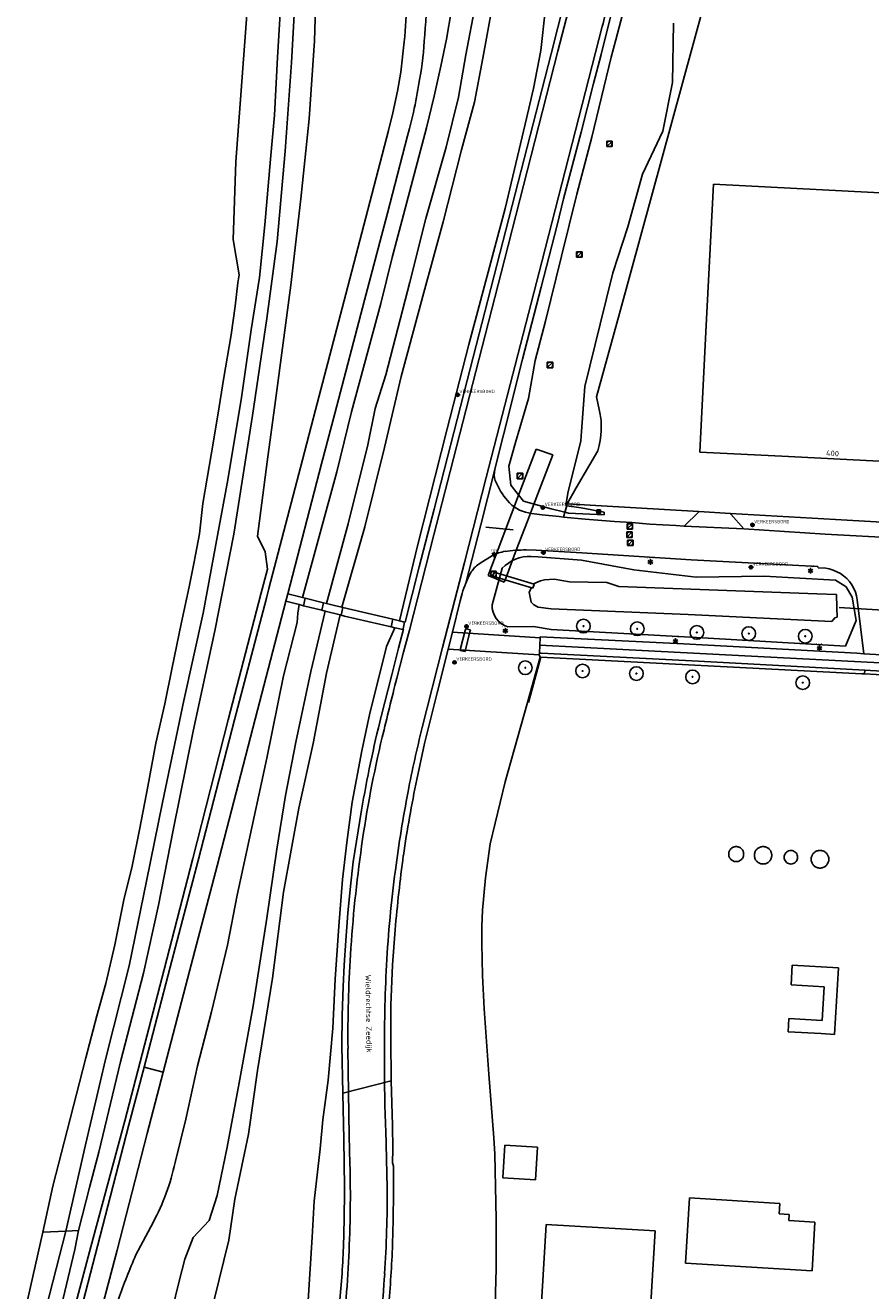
# Model space of a CAD drawing. Header units: metres. Extents: x 102000 to 105000, y 414600 to 420766.
# Tile 147 of 206: x 102601 to 102756, y 420107 to 420338. Entities that reach past the tile are written whole.
import ezdxf
from ezdxf.enums import TextEntityAlignment as Align

# ---------------------------------------------------------------- set-up
doc = ezdxf.new("R2010")
doc.units = ezdxf.units.M
doc.layers.get('0').update_dxf_attribs({"color": 8})
doc.styles.add('MtXpl_NLCS-ISO', font='NLCS-ISO.ttf')
doc.styles.add('NLCS-ISO', font='NLCS-ISO.ttf')

msp = doc.modelspace()

# ---------------------------------------------------------------- hatches: boundary and pattern name
at = {"ltscale": 0.1}
h = msp.add_hatch(color=256, dxfattribs=at)
edge = h.paths.add_edge_path()
edge.add_arc((102703.05, 420228.5), 0.075, 0, 360)
h = msp.add_hatch(color=256, dxfattribs=at)
edge = h.paths.add_edge_path()
edge.add_arc((102712.89, 420228), 0.075, 0, 360)
h = msp.add_hatch(color=256, dxfattribs=at)
edge = h.paths.add_edge_path()
edge.add_arc((102723.79, 420227.34), 0.075, 0, 360)
h = msp.add_hatch(color=256, dxfattribs=at)
edge = h.paths.add_edge_path()
edge.add_arc((102733.29, 420227.12), 0.075, 0, 360)
h = msp.add_hatch(color=256, dxfattribs=at)
edge = h.paths.add_edge_path()
edge.add_arc((102743.62, 420226.63), 0.075, 0, 360)
h = msp.add_hatch(color=256, dxfattribs=at)
edge = h.paths.add_edge_path()
edge.add_arc((102692.41, 420220.87), 0.075, 0, 360)
h = msp.add_hatch(color=256, dxfattribs=at)
edge = h.paths.add_edge_path()
edge.add_arc((102702.89, 420220.28), 0.075, 0, 360)
h = msp.add_hatch(color=256, dxfattribs=at)
edge = h.paths.add_edge_path()
edge.add_arc((102712.74, 420219.81), 0.075, 0, 360)
h = msp.add_hatch(color=256, dxfattribs=at)
edge = h.paths.add_edge_path()
edge.add_arc((102723, 420219.21), 0.075, 0, 360)
h = msp.add_hatch(color=256, dxfattribs=at)
edge = h.paths.add_edge_path()
edge.add_arc((102743.15, 420218.14), 0.075, 0, 360)

# ---------------------------------------------------------------- linework, layer by layer
for p, q in [((102639.49, 420313.41), (102642.99, 420360.73)), ((102654.24, 420350.86), (102653.88, 420335.56)), ((102650.54, 420348.18), (102649.65, 420331.62)), ((102712.43, 420349.05), (102708.98, 420335.74)), ((102647.9, 420346.52), (102647.08, 420332.52)), ((102678.02, 420335.85), (102678.91, 420341.23)), ((102681.56, 420333), (102683.28, 420342.28)), ((102684.63, 420332.42), (102686.32, 420341.74)), ((102696.05, 420340.97), (102695.23, 420333.82)), ((102699.61, 420342.85), (102697.15, 420333.19)), ((102700.68, 420342.59), (102698.38, 420333.66)), ((102707.46, 420337.77), (102708.8, 420343.13)), ((102725.08, 420342.07), (102709.64, 420285.68)), ((102719.36, 420327.93), (102719.52, 420338.79)), ((102706.49, 420338.19), (102705.28, 420333.44)), ((102706.3, 420333.09), (102707.46, 420337.77)), ((102653.88, 420335.56), (102652.9, 420321.28)), ((102669.64, 420329.84), (102670.27, 420335.41)), ((102676.99, 420330.91), (102678.02, 420335.85)), ((102708.98, 420335.74), (102708.12, 420332.59)), ((102647.08, 420332.52), (102646.51, 420321.99)), ((102649.65, 420331.62), (102648.49, 420315.36)), ((102680.17, 420325.24), (102681.56, 420333)), ((102683.09, 420324.35), (102684.63, 420332.42)), ((102698.38, 420333.66), (102688.6, 420295.53)), ((102697.15, 420333.19), (102692.77, 420316.12)), ((102695.23, 420333.82), (102693.93, 420326.82)), ((102705.28, 420333.44), (102695.42, 420295.12)), ((102708.12, 420332.59), (102704.57, 420317.95)), ((102704.89, 420327.76), (102706.3, 420333.09)), ((102669.04, 420326.33), (102669.64, 420329.84)), ((102675.73, 420325.45), (102676.99, 420330.91)), ((102702.63, 420318.88), (102704.89, 420327.76)), ((102717.56, 420319.03), (102719.36, 420327.93)), ((102668.21, 420322.4), (102669.04, 420326.33)), ((102674.31, 420319.67), (102675.73, 420325.45)), ((102677.92, 420316.14), (102680.17, 420325.24)), ((102693.93, 420326.82), (102692.37, 420320.35)), ((102667.37, 420319.18), (102668.21, 420322.4)), ((102680.73, 420315.6), (102683.09, 420324.35)), ((102646.51, 420321.99), (102645.8, 420313.91)), ((102652.9, 420321.28), (102651.35, 420306.65)), ((102671.23, 420319.54), (102671.79, 420321.75)), ((102692.37, 420320.35), (102688.72, 420304.9)), ((102663.59, 420304.68), (102667.37, 420319.18)), ((102667.18, 420304.03), (102670.84, 420318.16)), ((102670.11, 420303.71), (102674.31, 420319.67)), ((102670.84, 420318.16), (102671.23, 420319.54)), ((102699.42, 420306.65), (102702.63, 420318.88)), ((102704.57, 420317.95), (102701.84, 420307.49)), ((102713.84, 420311.16), (102717.56, 420319.03)), ((102648.49, 420315.36), (102647.04, 420298.88)), ((102674.21, 420303.07), (102677.92, 420316.14)), ((102677.37, 420302.47), (102680.73, 420315.6)), ((102692.77, 420316.12), (102686.68, 420292.38)), ((102708.3, 420317.21), (102707.3, 420317.21)), ((102707.3, 420317.21), (102707.3, 420316.21)), ((102707.3, 420316.21), (102708.3, 420316.21)), ((102707.45, 420316.35), (102708.16, 420317.06)), ((102708.3, 420316.21), (102708.3, 420317.21)), ((102638.99, 420299.22), (102639.49, 420313.41)), ((102645.8, 420313.91), (102644.79, 420301.88)), ((102711.15, 420301.53), (102713.84, 420311.16)), ((102726.81, 420309.32), (102725.43, 420282.32)), ((102775.75, 420306.82), (102726.81, 420309.32)), ((102651.35, 420306.65), (102649.51, 420290.86)), ((102698.23, 420301.86), (102699.42, 420306.65)), ((102701.84, 420307.49), (102699.01, 420296.16)), ((102659.57, 420289.2), (102663.59, 420304.68)), ((102663.01, 420288.12), (102667.18, 420304.03)), ((102688.72, 420304.9), (102682.07, 420280)), ((102644.79, 420301.88), (102643.79, 420292.27)), ((102668.08, 420295.95), (102670.11, 420303.71)), ((102671.32, 420291.4), (102674.21, 420303.07)), ((102673.85, 420289.53), (102677.37, 420302.47)), ((102695.29, 420290.52), (102698.23, 420301.86)), ((102708.44, 420293.1), (102711.15, 420301.53)), ((102640.09, 420292.75), (102638.99, 420299.22)), ((102647.04, 420298.88), (102645.13, 420284.78)), ((102702.79, 420296.96), (102701.79, 420296.96)), ((102701.79, 420296.96), (102701.79, 420295.96)), ((102702.79, 420295.96), (102702.79, 420296.96)), ((102665.97, 420287.49), (102668.08, 420295.95)), ((102688.6, 420295.53), (102678.65, 420256.79)), ((102695.42, 420295.12), (102685.25, 420255.67)), ((102699.01, 420296.16), (102696.09, 420284.28)), ((102701.79, 420295.96), (102702.79, 420295.96)), ((102701.94, 420296.11), (102702.65, 420296.81)), ((102639.81, 420291.29), (102640.09, 420292.75)), ((102643.79, 420292.27), (102642.26, 420282.71)), ((102686.68, 420292.38), (102681.8, 420273.42)), ((102706.13, 420283.72), (102708.44, 420293.1)), ((102639.35, 420287.02), (102639.81, 420291.29)), ((102649.51, 420290.86), (102646.73, 420269.75)), ((102666.88, 420274.47), (102671.32, 420291.4)), ((102691.92, 420277.33), (102695.29, 420290.52)), ((102654.03, 420268.04), (102659.57, 420289.2)), ((102657.57, 420267.39), (102663.01, 420288.12)), ((102669.7, 420274.14), (102673.85, 420289.53)), ((102638.59, 420281.8), (102639.35, 420287.02)), ((102660.64, 420267.7), (102665.97, 420287.49)), ((102705.43, 420270.43), (102709.64, 420285.68)), ((102709.64, 420285.68), (102705.43, 420270.43)), ((102645.13, 420284.78), (102642.52, 420267)), ((102696.09, 420284.28), (102694.2, 420277.09)), ((102703.31, 420272.35), (102706.13, 420283.72)), ((102637.23, 420273.61), (102638.59, 420281.8)), ((102642.26, 420282.71), (102640.5, 420270.34)), ((102725.43, 420282.32), (102724.31, 420260.33)), ((102682.07, 420280), (102678.15, 420264.58)), ((102688.42, 420263.5), (102691.92, 420277.33)), ((102694.2, 420277.09), (102692.99, 420270.11)), ((102697.42, 420276.76), (102696.42, 420276.76)), ((102696.42, 420276.76), (102696.42, 420275.76)), ((102696.56, 420275.9), (102697.27, 420276.61)), ((102697.42, 420275.76), (102697.42, 420276.76)), ((102664.93, 420268.31), (102666.88, 420274.47)), ((102666.63, 420261.15), (102669.7, 420274.14)), ((102696.42, 420275.76), (102697.42, 420275.76)), ((102636.25, 420267.46), (102637.23, 420273.61)), ((102681.8, 420273.42), (102675.74, 420249.89)), ((102702.68, 420264.11), (102703.31, 420272.35)), ((102640.5, 420270.34), (102638.01, 420255.25)), ((102646.73, 420269.75), (102645.19, 420258.53)), ((102679.59, 420270.81), (102680.49, 420270.81)), ((102692.99, 420270.11), (102690.61, 420262.06)), ((102705.95, 420268.12), (102705.43, 420270.43)), ((102705.43, 420270.43), (102705.95, 420268.12)), ((102634.99, 420260.19), (102636.25, 420267.46)), ((102642.52, 420267), (102639.09, 420245.31)), ((102651.63, 420258.94), (102654.03, 420268.04)), ((102655.16, 420258.18), (102657.57, 420267.39)), ((102657.93, 420256.74), (102660.64, 420267.7)), ((102663.59, 420261.66), (102664.93, 420268.31)), ((102706.13, 420267.2), (102705.95, 420268.12)), ((102705.95, 420268.12), (102706.13, 420267.2)), ((102706.26, 420266.13), (102706.13, 420267.2)), ((102706.13, 420267.2), (102706.26, 420266.13)), ((102678.15, 420264.58), (102672.71, 420243.19)), ((102706.31, 420265.2), (102706.26, 420266.13)), ((102706.26, 420266.13), (102706.31, 420265.2)), ((102706.3, 420264.27), (102706.31, 420265.2)), ((102706.31, 420265.2), (102706.3, 420264.27)), ((102686.84, 420257.21), (102688.42, 420263.5)), ((102700.19, 420252.8), (102702.59, 420262.4)), ((102702.59, 420262.4), (102702.68, 420264.11)), ((102705.94, 420261.51), (102706.12, 420262.42)), ((102706.12, 420262.42), (102705.94, 420261.51)), ((102706.12, 420262.42), (102706.24, 420263.34)), ((102706.24, 420263.34), (102706.12, 420262.42)), ((102706.24, 420263.34), (102706.3, 420264.27)), ((102706.3, 420264.27), (102706.24, 420263.34)), ((102633.46, 420250.9), (102634.99, 420260.19)), ((102660.01, 420247.18), (102663.59, 420261.66)), ((102663.03, 420246.68), (102666.63, 420261.15)), ((102690.61, 420262.06), (102689.4, 420257.75)), ((102694.39, 420260.88), (102692.2, 420255.14)), ((102697.42, 420259.84), (102694.39, 420260.88)), ((102694.71, 420252.72), (102697.42, 420259.84)), ((102701.69, 420253.78), (102705.69, 420260.55)), ((102705.69, 420260.55), (102701.69, 420253.78)), ((102705.69, 420260.55), (102705.94, 420261.51)), ((102705.94, 420261.51), (102705.69, 420260.55)), ((102724.31, 420260.33), (102740.55, 420259.51)), ((102645.19, 420258.53), (102643.44, 420244.93)), ((102645.5, 420235.39), (102651.63, 420258.94)), ((102648.99, 420234.41), (102655.16, 420258.18)), ((102689.4, 420257.75), (102689.74, 420254.28)), ((102740.55, 420259.51), (102757.12, 420258.66)), ((102638.01, 420255.25), (102636.14, 420245.09)), ((102651.65, 420233.73), (102657.93, 420256.74)), ((102678.65, 420256.79), (102675.71, 420245.16)), ((102685.25, 420255.67), (102681.28, 420240.11)), ((102684.29, 420247.05), (102686.83, 420257.16)), ((102686.76, 420256.65), (102686.83, 420257.16)), ((102686.83, 420257.16), (102686.84, 420257.21)), ((102691.94, 420256.46), (102690.94, 420256.46)), ((102690.94, 420256.46), (102690.94, 420255.46)), ((102690.94, 420255.46), (102691.94, 420255.46)), ((102691.08, 420255.61), (102691.79, 420256.32)), ((102691.94, 420255.46), (102691.94, 420256.46)), ((102689.74, 420254.28), (102692.06, 420251.37)), ((102692.2, 420255.14), (102691.11, 420252.27)), ((102700.09, 420250.89), (102701.69, 420253.78)), ((102701.69, 420253.78), (102700.09, 420250.89)), ((102632.79, 420245.37), (102633.46, 420250.9)), ((102691.11, 420252.27), (102687.43, 420242.57)), ((102692.06, 420251.37), (102697.16, 420249.95)), ((102693.71, 420250.11), (102694.71, 420252.72)), ((102699.82, 420250.54), (102700.19, 420252.8)), ((102699.99, 420250.52), (102699.82, 420250.54)), ((102700.09, 420250.89), (102699.99, 420250.52)), ((102724.18, 420249.46), (102700.09, 420250.89)), ((102724.18, 420249.46), (102700.09, 420250.89)), ((102675.74, 420249.89), (102673.01, 420239.34)), ((102692.8, 420247.71), (102693.71, 420250.11)), ((102695.49, 420248.84), (102693.57, 420249.12)), ((102695.18, 420250.17), (102696.08, 420250.17)), ((102698.58, 420248.52), (102695.49, 420248.84)), ((102697.16, 420249.95), (102699.64, 420249.34)), ((102699.38, 420248.45), (102698.58, 420248.52)), ((102699.64, 420249.34), (102699.38, 420248.45)), ((102699.38, 420248.45), (102703.37, 420248.07)), ((102699.99, 420250.52), (102699.64, 420249.34)), ((102699.64, 420249.34), (102700.31, 420249.17)), ((102702.65, 420250.14), (102699.99, 420250.52)), ((102700.31, 420249.17), (102706.86, 420248.82)), ((102706.81, 420249.32), (102702.65, 420250.14)), ((102705.48, 420249.79), (102705.47, 420249.15)), ((102705.47, 420249.15), (102706.14, 420249.09)), ((102706.17, 420249.76), (102705.48, 420249.79)), ((102706.14, 420249.09), (102706.17, 420249.76)), ((102706.86, 420248.82), (102706.81, 420249.32)), ((102724.18, 420249.4), (102721.46, 420246.76)), ((102729.96, 420249.12), (102724.18, 420249.46)), ((102724.18, 420249.46), (102724.18, 420249.4)), ((102729.96, 420249.12), (102724.18, 420249.46)), ((102730, 420248.99), (102729.96, 420249.12)), ((102751.26, 420247.86), (102729.96, 420249.12)), ((102729.96, 420249.12), (102751.26, 420247.86)), ((102732.37, 420246.28), (102730, 420248.99)), ((102656.04, 420232.62), (102660.01, 420247.18)), ((102658.87, 420231.93), (102663.03, 420246.68)), ((102681.51, 420236.33), (102684.29, 420247.05)), ((102690.22, 420246.1), (102685.19, 420246.6)), ((102690.77, 420242.37), (102692.8, 420247.71)), ((102703.37, 420248.07), (102708.7, 420247.65)), ((102708.7, 420247.65), (102711.87, 420247.45)), ((102712.04, 420247.23), (102711.04, 420247.23)), ((102711.04, 420247.23), (102711.04, 420246.23)), ((102711.04, 420246.23), (102712.04, 420246.23)), ((102711.18, 420246.38), (102711.89, 420247.08)), ((102711.87, 420247.45), (102715.18, 420247.16)), ((102712.04, 420246.23), (102712.04, 420247.23)), ((102715.18, 420247.16), (102719.96, 420246.87)), ((102719.96, 420246.87), (102721.46, 420246.76)), ((102721.46, 420246.76), (102732.37, 420246.28)), ((102747.24, 420245.34), (102732.37, 420246.28)), ((102733.51, 420247), (102734.41, 420247)), ((102766.61, 420247.02), (102751.26, 420247.86)), ((102751.26, 420247.86), (102766.61, 420247.02)), ((102631.84, 420240.24), (102632.79, 420245.37)), ((102636.14, 420245.09), (102633.49, 420230.88)), ((102639.09, 420245.31), (102635.65, 420227.6)), ((102643.44, 420244.93), (102644.81, 420242.09)), ((102675.71, 420245.16), (102671.21, 420227.75)), ((102711.98, 420245.73), (102710.98, 420245.73)), ((102710.98, 420245.73), (102710.98, 420244.73)), ((102710.98, 420244.73), (102711.98, 420244.73)), ((102712.11, 420244.24), (102711.11, 420244.24)), ((102711.11, 420244.24), (102711.11, 420243.24)), ((102711.12, 420244.88), (102711.83, 420245.59)), ((102711.26, 420243.39), (102711.97, 420244.09)), ((102711.98, 420244.73), (102711.98, 420245.73)), ((102712.11, 420243.24), (102712.11, 420244.24)), ((102763.56, 420244.44), (102747.24, 420245.34)), ((102644.81, 420242.09), (102645.23, 420238.9)), ((102672.71, 420243.19), (102669.41, 420229.45)), ((102684.16, 420240.02), (102686.4, 420241.43)), ((102687.43, 420242.57), (102685.61, 420237.77)), ((102686.47, 420241.67), (102686.93, 420241.67)), ((102686.47, 420241.47), (102686.93, 420241.47)), ((102688.95, 420237.59), (102690.77, 420242.37)), ((102692.58, 420242.43), (102694.42, 420242.38)), ((102694.42, 420242.38), (102697.5, 420242.22)), ((102695.27, 420241.93), (102696.17, 420241.93)), ((102697.5, 420242.22), (102702.76, 420241.88)), ((102702.76, 420241.88), (102722.74, 420240.64)), ((102711.11, 420243.24), (102712.11, 420243.24)), ((102630.93, 420235.67), (102631.84, 420240.24)), ((102673.01, 420239.34), (102670.43, 420229.21)), ((102681.28, 420240.11), (102677.29, 420224.59)), ((102683.5, 420239.52), (102684.16, 420240.02)), ((102688.17, 420239.08), (102686.35, 420232.37)), ((102694.72, 420241.17), (102693.51, 420241.25)), ((102702.72, 420240.53), (102694.72, 420241.17)), ((102712.27, 420238.8), (102702.72, 420240.53)), ((102715.05, 420240.33), (102715.52, 420240.33)), ((102715.05, 420240.13), (102715.52, 420240.13)), ((102722.74, 420240.64), (102745.93, 420239.4)), ((102733.24, 420239.25), (102734.14, 420239.25)), ((102745.93, 420239.4), (102745.97, 420239.18)), ((102745.97, 420239.18), (102747.36, 420239.07)), ((102747.36, 420239.07), (102748.01, 420238.95)), ((102645.23, 420238.9), (102644.03, 420234.33)), ((102685.61, 420237.77), (102688.53, 420236.5)), ((102687.09, 420238.52), (102686.09, 420238.52)), ((102686.09, 420238.52), (102686.09, 420237.52)), ((102686.09, 420237.52), (102687.09, 420237.52)), ((102686.24, 420237.66), (102686.95, 420238.37)), ((102686.48, 420237.63), (102686.7, 420238.37)), ((102686.48, 420237.63), (102693.79, 420235.41)), ((102686.7, 420238.37), (102694.02, 420236.14)), ((102687.09, 420237.52), (102687.09, 420238.52)), ((102688.53, 420236.5), (102688.95, 420237.59)), ((102695.17, 420236.76), (102693.94, 420236.21)), ((102695.93, 420236.93), (102695.17, 420236.76)), ((102697.71, 420237.05), (102695.93, 420236.93)), ((102700.49, 420236.61), (102697.71, 420237.05)), ((102723.64, 420237.47), (102712.27, 420238.8)), ((102736.07, 420237.6), (102723.64, 420237.47)), ((102749.13, 420236.87), (102736.07, 420237.6)), ((102744.34, 420238.73), (102744.8, 420238.73)), ((102744.34, 420238.53), (102744.8, 420238.53)), ((102748.01, 420238.95), (102748.71, 420238.73)), ((102748.71, 420238.73), (102749.39, 420238.45)), ((102751.08, 420235.68), (102749.13, 420236.87)), ((102749.39, 420238.45), (102750.04, 420238.09)), ((102750.04, 420238.09), (102750.64, 420237.66)), ((102750.64, 420237.66), (102751.19, 420237.18)), ((102751.19, 420237.18), (102751.68, 420236.63)), ((102629.45, 420228.93), (102630.93, 420235.67)), ((102644.03, 420234.33), (102638.08, 420211.32)), ((102645.06, 420233.63), (102645.5, 420235.39)), ((102648.63, 420233.04), (102648.99, 420234.41)), ((102648.99, 420234.41), (102651.65, 420233.73)), ((102680.5, 420233.11), (102680.88, 420234.47)), ((102693.28, 420235.03), (102693.1, 420234.68)), ((102693.1, 420234.68), (102693.46, 420232.9)), ((102693.46, 420235.58), (102693.28, 420235.03)), ((102693.76, 420235.42), (102693.46, 420235.58)), ((102694.04, 420236.13), (102693.76, 420235.42)), ((102693.79, 420235.41), (102694.02, 420236.14)), ((102693.94, 420236.21), (102694.04, 420236.13)), ((102707.32, 420236.49), (102700.49, 420236.61)), ((102709.51, 420235.73), (102707.32, 420236.49)), ((102745.74, 420234.4), (102709.51, 420235.73)), ((102749.32, 420234.29), (102745.74, 420234.4)), ((102752.18, 420233.76), (102751.08, 420235.68)), ((102751.68, 420236.63), (102752.12, 420236.04)), ((102752.12, 420236.04), (102752.48, 420235.4)), ((102752.48, 420235.4), (102752.78, 420234.72)), ((102752.78, 420234.72), (102753, 420234.02)), ((102639.23, 420211.34), (102645.06, 420233.63)), ((102643.02, 420211.47), (102648.63, 420233.04)), ((102651.02, 420232.44), (102648.63, 420233.04)), ((102650.82, 420230.85), (102651.02, 420232.44)), ((102651.84, 420232.23), (102651.02, 420232.44)), ((102651.65, 420233.73), (102652.17, 420233.6)), ((102652.17, 420233.6), (102651.84, 420232.23)), ((102655.2, 420231.38), (102651.84, 420232.23)), ((102652.17, 420233.6), (102655.53, 420232.76)), ((102655.2, 420231.38), (102655.53, 420232.76)), ((102655.53, 420232.76), (102656.04, 420232.62)), ((102656.04, 420232.62), (102657.54, 420232.25)), ((102657.54, 420232.25), (102658.87, 420231.93)), ((102679.08, 420227.41), (102680.5, 420233.11)), ((102693.46, 420232.9), (102693.96, 420232.38)), ((102693.96, 420232.38), (102694.78, 420231.97)), ((102749.39, 420231.91), (102749.32, 420234.29)), ((102752.93, 420229.53), (102752.18, 420233.76)), ((102753, 420234.02), (102753.14, 420233.31)), ((102753.14, 420233.31), (102754.36, 420223.4)), ((102633.49, 420230.88), (102629.94, 420214.91)), ((102650.66, 420229.13), (102650.82, 420230.85)), ((102653.2, 420220.16), (102655.78, 420231.23)), ((102655.78, 420231.23), (102655.2, 420231.38)), ((102658.57, 420230.53), (102655.78, 420231.23)), ((102656.06, 420219.91), (102658.57, 420230.53)), ((102658.71, 420230.49), (102658.57, 420230.53)), ((102659.01, 420231.9), (102658.71, 420230.49)), ((102659.35, 420230.33), (102658.71, 420230.49)), ((102658.87, 420231.93), (102659.01, 420231.9)), ((102659.01, 420231.9), (102668.16, 420229.75)), ((102667.89, 420228.36), (102659.35, 420230.33)), ((102667.89, 420228.36), (102668.16, 420229.75)), ((102668.16, 420229.75), (102669.41, 420229.45)), ((102694.78, 420231.97), (102697.13, 420231.68)), ((102697.13, 420231.68), (102722.21, 420230.63)), ((102722.21, 420230.63), (102748.45, 420229.32)), ((102748.45, 420229.32), (102749.05, 420230.02)), ((102749.05, 420230.02), (102749.44, 420230.13)), ((102749.44, 420230.13), (102749.39, 420231.91)), ((102764.26, 420231.03), (102749.8, 420231.89)), ((102627.85, 420220.92), (102629.45, 420228.93)), ((102635.65, 420227.6), (102631.67, 420209.24)), ((102648.18, 420219.4), (102650.66, 420229.13)), ((102667.01, 420224.73), (102668.57, 420228.2)), ((102668.57, 420228.2), (102667.89, 420228.36)), ((102668.63, 420228.19), (102668.57, 420228.2)), ((102670.02, 420227.86), (102668.63, 420228.19)), ((102670.12, 420227.96), (102669.19, 420224.44)), ((102669.41, 420229.45), (102670.34, 420229.23)), ((102670.05, 420227.98), (102670.02, 420227.86)), ((102670.34, 420229.23), (102670.05, 420227.98)), ((102670.05, 420227.98), (102670.12, 420227.96)), ((102671.21, 420227.75), (102670.14, 420223.72)), ((102670.43, 420229.21), (102670.34, 420229.23)), ((102678.28, 420224.26), (102679.08, 420227.41)), ((102695.12, 420226.37), (102679.08, 420227.41)), ((102681.44, 420227.7), (102680.58, 420224.38)), ((102681.21, 420228.44), (102682.11, 420228.44)), ((102681.52, 420228.01), (102681.44, 420227.7)), ((102681.47, 420224.16), (102682.29, 420227.46)), ((102682.36, 420227.78), (102681.52, 420228.01)), ((102682.29, 420227.46), (102682.36, 420227.78)), ((102688.53, 420227.72), (102689, 420227.72)), ((102688.53, 420227.52), (102689, 420227.52)), ((102689.22, 420228.35), (102693.94, 420228.45)), ((102693.94, 420228.45), (102697.13, 420227.9)), ((102697.13, 420227.9), (102724.83, 420226.32)), ((102750.98, 420224.83), (102752.93, 420229.53)), ((102695.05, 420224.98), (102695.12, 420226.37)), ((102695.13, 420226.54), (102695.12, 420226.37)), ((102721.32, 420225.26), (102695.13, 420226.54)), ((102719.66, 420225.86), (102720.12, 420225.86)), ((102719.66, 420225.66), (102720.12, 420225.66)), ((102753.05, 420223.53), (102721.32, 420225.26)), ((102724.83, 420226.32), (102750.98, 420224.83)), ((102665.95, 420220.3), (102667.01, 420224.73)), ((102669.19, 420224.44), (102667.98, 420219.57)), ((102670.14, 420223.72), (102668.89, 420218.94)), ((102673.55, 420209.96), (102677.29, 420224.59)), ((102676.27, 420216.29), (102678.28, 420224.26)), ((102694.96, 420223.25), (102678.28, 420224.26)), ((102680.58, 420224.38), (102680.49, 420224.04)), ((102680.49, 420224.04), (102681.39, 420223.82)), ((102681.39, 420223.82), (102681.47, 420224.16)), ((102692.8, 420214.51), (102695.13, 420222.78)), ((102692.99, 420214.49), (102695.23, 420222.78)), ((102694.96, 420223.25), (102694.98, 420223.54)), ((102695.13, 420222.78), (102694.96, 420223.25)), ((102694.98, 420223.54), (102695.05, 420224.98)), ((102695.34, 420223.52), (102694.98, 420223.54)), ((102716.09, 420223.89), (102695.05, 420224.98)), ((102695.13, 420222.78), (102695.23, 420222.78)), ((102695.23, 420222.78), (102753.96, 420219.78)), ((102695.23, 420222.78), (102753.96, 420219.78)), ((102724.09, 420222.1), (102695.34, 420223.52)), ((102768.63, 420221.17), (102716.09, 420223.89)), ((102745.99, 420224.55), (102746.45, 420224.55)), ((102745.99, 420224.35), (102746.45, 420224.35)), ((102754.36, 420223.4), (102753.05, 420223.53)), ((102754.36, 420223.4), (102761.41, 420223.03)), ((102626.47, 420214.3), (102627.85, 420220.92)), ((102679.01, 420221.86), (102679.91, 420221.86)), ((102754.49, 420220.45), (102724.09, 420222.1)), ((102754.47, 420219.75), (102754.49, 420220.45)), ((102754.49, 420220.45), (102760.94, 420220.07)), ((102645.14, 420204.35), (102648.18, 420219.4)), ((102650.47, 420207.24), (102653.2, 420220.16)), ((102653.6, 420207), (102656.06, 420219.91)), ((102663.96, 420212.54), (102665.95, 420220.3)), ((102667.98, 420219.57), (102666.05, 420211.98)), ((102753.96, 420219.78), (102754.47, 420219.75)), ((102753.96, 420219.78), (102754.47, 420219.75)), ((102754.47, 420219.75), (102760.9, 420219.42)), ((102673.96, 420206.99), (102676.27, 420216.29)), ((102624.84, 420207.08), (102626.47, 420214.3)), ((102629.94, 420214.91), (102626.07, 420196.22)), ((102690.37, 420205.85), (102692.8, 420214.51)), ((102638.08, 420211.32), (102631.61, 420185.96)), ((102632.56, 420185.63), (102639.23, 420211.34)), ((102636.04, 420184.65), (102643.02, 420211.47)), ((102662.5, 420205.67), (102663.96, 420212.54)), ((102631.67, 420209.24), (102627.98, 420191.13)), ((102623.38, 420199.13), (102624.84, 420207.08)), ((102648.56, 420197.51), (102650.47, 420207.24)), ((102650.96, 420195.18), (102653.6, 420207)), ((102672.56, 420200.44), (102673.96, 420206.99)), ((102641.44, 420187.16), (102645.14, 420204.35)), ((102660.75, 420196.26), (102662.5, 420205.67)), ((102688.71, 420200.03), (102690.37, 420205.85)), ((102686.01, 420188.65), (102688.71, 420200.03)), ((102621.92, 420191.5), (102623.38, 420199.13)), ((102646.94, 420187.66), (102648.56, 420197.51)), ((102626.07, 420196.22), (102623.13, 420181.82)), ((102648.19, 420179.81), (102650.96, 420195.18)), ((102659.74, 420188.92), (102660.75, 420196.26)), ((102662.46, 420194.84), (102660.93, 420185.38)), ((102620.51, 420184.59), (102621.92, 420191.5)), ((102627.98, 420191.13), (102625.31, 420177.42)), ((102658.97, 420182.12), (102659.74, 420188.92)), ((102685.16, 420182.44), (102686.01, 420188.65)), ((102730.51, 420188.06), (102730.4, 420188.02)), ((102730.63, 420188.1), (102730.51, 420188.06)), ((102730.75, 420188.12), (102730.63, 420188.1)), ((102730.87, 420188.14), (102730.75, 420188.12)), ((102730.99, 420188.15), (102730.87, 420188.14)), ((102731.1, 420188.14), (102730.99, 420188.15)), ((102731.22, 420188.12), (102731.1, 420188.14)), ((102731.34, 420188.1), (102731.22, 420188.12)), ((102731.46, 420188.06), (102731.34, 420188.1)), ((102731.57, 420188.02), (102731.46, 420188.06)), ((102735.36, 420188.05), (102735.23, 420188)), ((102735.49, 420188.09), (102735.36, 420188.05)), ((102735.63, 420188.12), (102735.49, 420188.09)), ((102735.77, 420188.14), (102735.63, 420188.12)), ((102735.9, 420188.15), (102735.77, 420188.14)), ((102736.04, 420188.14), (102735.9, 420188.15)), ((102736.18, 420188.12), (102736.04, 420188.14)), ((102736.32, 420188.09), (102736.18, 420188.12)), ((102736.45, 420188.05), (102736.32, 420188.09)), ((102736.58, 420188), (102736.45, 420188.05)), ((102631.61, 420185.96), (102626.37, 420165.65)), ((102639.68, 420179.24), (102641.44, 420187.16)), ((102645.11, 420175.08), (102646.94, 420187.66)), ((102729.62, 420186.89), (102729.61, 420186.77)), ((102729.61, 420186.77), (102729.62, 420186.65)), ((102729.63, 420187.01), (102729.62, 420186.89)), ((102729.62, 420186.65), (102729.63, 420186.53)), ((102729.66, 420187.13), (102729.63, 420187.01)), ((102729.63, 420186.53), (102729.66, 420186.41)), ((102729.69, 420187.24), (102729.66, 420187.13)), ((102729.66, 420186.41), (102729.69, 420186.3)), ((102729.74, 420187.35), (102729.69, 420187.24)), ((102729.69, 420186.3), (102729.74, 420186.19)), ((102729.79, 420187.46), (102729.74, 420187.35)), ((102729.74, 420186.19), (102729.79, 420186.08)), ((102729.86, 420187.56), (102729.79, 420187.46)), ((102729.79, 420186.08), (102729.86, 420185.98)), ((102729.93, 420187.66), (102729.86, 420187.56)), ((102729.86, 420185.98), (102729.93, 420185.89)), ((102730.01, 420187.74), (102729.93, 420187.66)), ((102729.93, 420185.89), (102730.01, 420185.8)), ((102730.1, 420187.82), (102730.01, 420187.74)), ((102730.01, 420185.8), (102730.1, 420185.72)), ((102730.2, 420187.9), (102730.1, 420187.82)), ((102730.1, 420185.72), (102730.2, 420185.65)), ((102730.3, 420187.96), (102730.2, 420187.9)), ((102730.4, 420188.02), (102730.3, 420187.96)), ((102731.67, 420187.96), (102731.57, 420188.02)), ((102731.77, 420187.9), (102731.67, 420187.96)), ((102731.87, 420187.82), (102731.77, 420187.9)), ((102731.77, 420185.65), (102731.87, 420185.72)), ((102731.96, 420187.74), (102731.87, 420187.82)), ((102731.87, 420185.72), (102731.96, 420185.8)), ((102732.04, 420187.66), (102731.96, 420187.74)), ((102731.96, 420185.8), (102732.04, 420185.89)), ((102732.11, 420187.56), (102732.04, 420187.66)), ((102732.04, 420185.89), (102732.11, 420185.98)), ((102732.18, 420187.46), (102732.11, 420187.56)), ((102732.11, 420185.98), (102732.18, 420186.08)), ((102732.23, 420187.35), (102732.18, 420187.46)), ((102732.18, 420186.08), (102732.23, 420186.19)), ((102732.28, 420187.24), (102732.23, 420187.35)), ((102732.23, 420186.19), (102732.28, 420186.3)), ((102732.31, 420187.13), (102732.28, 420187.24)), ((102732.28, 420186.3), (102732.31, 420186.41)), ((102732.34, 420187.01), (102732.31, 420187.13)), ((102732.31, 420186.41), (102732.34, 420186.53)), ((102732.35, 420186.89), (102732.34, 420187.01)), ((102732.34, 420186.53), (102732.35, 420186.65)), ((102732.36, 420186.77), (102732.35, 420186.89)), ((102732.35, 420186.65), (102732.36, 420186.77)), ((102734.32, 420186.7), (102734.31, 420186.56)), ((102734.31, 420186.56), (102734.32, 420186.42)), ((102734.34, 420186.83), (102734.32, 420186.7)), ((102734.32, 420186.42), (102734.34, 420186.28)), ((102734.37, 420186.97), (102734.34, 420186.83)), ((102734.34, 420186.28), (102734.37, 420186.14)), ((102734.41, 420187.1), (102734.37, 420186.97)), ((102734.37, 420186.14), (102734.41, 420186.01)), ((102734.46, 420187.23), (102734.41, 420187.1)), ((102734.41, 420186.01), (102734.46, 420185.88)), ((102734.53, 420187.35), (102734.46, 420187.23)), ((102734.46, 420185.88), (102734.53, 420185.76)), ((102734.6, 420187.47), (102734.53, 420187.35)), ((102734.53, 420185.76), (102734.6, 420185.64)), ((102734.68, 420187.58), (102734.6, 420187.47)), ((102734.78, 420187.68), (102734.68, 420187.58)), ((102734.88, 420187.78), (102734.78, 420187.68)), ((102734.99, 420187.86), (102734.88, 420187.78)), ((102735.11, 420187.94), (102734.99, 420187.86)), ((102735.23, 420188), (102735.11, 420187.94)), ((102736.7, 420187.94), (102736.58, 420188)), ((102736.82, 420187.86), (102736.7, 420187.94)), ((102736.93, 420187.78), (102736.82, 420187.86)), ((102737.03, 420187.68), (102736.93, 420187.78)), ((102737.13, 420187.58), (102737.03, 420187.68)), ((102737.21, 420187.47), (102737.13, 420187.58)), ((102737.29, 420187.35), (102737.21, 420187.47)), ((102737.21, 420185.64), (102737.29, 420185.76)), ((102737.35, 420187.23), (102737.29, 420187.35)), ((102737.29, 420185.76), (102737.35, 420185.88)), ((102737.4, 420187.1), (102737.35, 420187.23)), ((102737.35, 420185.88), (102737.4, 420186.01)), ((102737.44, 420186.97), (102737.4, 420187.1)), ((102737.4, 420186.01), (102737.44, 420186.14)), ((102737.47, 420186.83), (102737.44, 420186.97)), ((102737.44, 420186.14), (102737.47, 420186.28)), ((102737.49, 420186.7), (102737.47, 420186.83)), ((102737.47, 420186.28), (102737.49, 420186.42)), ((102737.5, 420186.56), (102737.49, 420186.7)), ((102737.49, 420186.42), (102737.5, 420186.56)), ((102739.77, 420186.41), (102739.75, 420186.19)), ((102739.75, 420186.19), (102739.77, 420185.98)), ((102739.83, 420186.61), (102739.77, 420186.41)), ((102739.77, 420185.98), (102739.83, 420185.77)), ((102739.92, 420186.81), (102739.83, 420186.61)), ((102739.83, 420185.77), (102739.92, 420185.58)), ((102740.04, 420186.99), (102739.92, 420186.81)), ((102740.19, 420187.14), (102740.04, 420186.99)), ((102740.37, 420187.26), (102740.19, 420187.14)), ((102740.56, 420187.35), (102740.37, 420187.26)), ((102740.77, 420187.41), (102740.56, 420187.35)), ((102740.98, 420187.43), (102740.77, 420187.41)), ((102741.2, 420187.41), (102740.98, 420187.43)), ((102741.41, 420187.35), (102741.2, 420187.41)), ((102741.6, 420187.26), (102741.41, 420187.35)), ((102741.78, 420187.14), (102741.6, 420187.26)), ((102741.93, 420186.99), (102741.78, 420187.14)), ((102742.05, 420186.81), (102741.93, 420186.99)), ((102742.14, 420186.61), (102742.05, 420186.81)), ((102742.05, 420185.58), (102742.14, 420185.77)), ((102742.2, 420186.41), (102742.14, 420186.61)), ((102742.14, 420185.77), (102742.2, 420185.98)), ((102742.22, 420186.19), (102742.2, 420186.41)), ((102742.2, 420185.98), (102742.22, 420186.19)), ((102744.72, 420186.11), (102744.7, 420185.98)), ((102744.7, 420185.98), (102744.7, 420185.84)), ((102744.7, 420185.84), (102744.7, 420185.69)), ((102744.75, 420186.25), (102744.72, 420186.11)), ((102744.79, 420186.39), (102744.75, 420186.25)), ((102744.85, 420186.52), (102744.79, 420186.39)), ((102744.91, 420186.64), (102744.85, 420186.52)), ((102744.99, 420186.76), (102744.91, 420186.64)), ((102745.07, 420186.87), (102744.99, 420186.76)), ((102745.17, 420186.98), (102745.07, 420186.87)), ((102745.27, 420187.07), (102745.17, 420186.98)), ((102745.39, 420187.16), (102745.27, 420187.07)), ((102745.51, 420187.23), (102745.39, 420187.16)), ((102745.63, 420187.3), (102745.51, 420187.23)), ((102745.76, 420187.35), (102745.63, 420187.3)), ((102745.89, 420187.39), (102745.76, 420187.35)), ((102746.03, 420187.42), (102745.89, 420187.39)), ((102746.17, 420187.44), (102746.03, 420187.42)), ((102746.31, 420187.45), (102746.17, 420187.44)), ((102746.45, 420187.44), (102746.31, 420187.45)), ((102746.59, 420187.42), (102746.45, 420187.44)), ((102746.73, 420187.39), (102746.59, 420187.42)), ((102746.86, 420187.35), (102746.73, 420187.39)), ((102746.99, 420187.3), (102746.86, 420187.35)), ((102747.12, 420187.23), (102746.99, 420187.3)), ((102747.24, 420187.16), (102747.12, 420187.23)), ((102747.35, 420187.07), (102747.24, 420187.16)), ((102747.45, 420186.98), (102747.35, 420187.07)), ((102747.55, 420186.87), (102747.45, 420186.98)), ((102747.63, 420186.76), (102747.55, 420186.87)), ((102747.71, 420186.64), (102747.63, 420186.76)), ((102747.77, 420186.52), (102747.71, 420186.64)), ((102747.83, 420186.39), (102747.77, 420186.52)), ((102747.87, 420186.25), (102747.83, 420186.39)), ((102747.9, 420186.11), (102747.87, 420186.25)), ((102747.92, 420185.98), (102747.9, 420186.11)), ((102747.93, 420185.84), (102747.92, 420185.98)), ((102747.92, 420185.69), (102747.93, 420185.84)), ((102618.98, 420178.44), (102620.51, 420184.59)), ((102627.48, 420166.12), (102632.56, 420185.63)), ((102631, 420165.36), (102636.04, 420184.65)), ((102660.93, 420185.38), (102660.43, 420180.9)), ((102730.2, 420185.65), (102730.3, 420185.58)), ((102730.3, 420185.58), (102730.4, 420185.53)), ((102730.4, 420185.53), (102730.51, 420185.48)), ((102730.51, 420185.48), (102730.63, 420185.44)), ((102730.63, 420185.44), (102730.75, 420185.42)), ((102730.75, 420185.42), (102730.87, 420185.4)), ((102730.87, 420185.4), (102730.99, 420185.4)), ((102730.99, 420185.4), (102731.1, 420185.4)), ((102731.1, 420185.4), (102731.22, 420185.42)), ((102731.22, 420185.42), (102731.34, 420185.44)), ((102731.34, 420185.44), (102731.46, 420185.48)), ((102731.46, 420185.48), (102731.57, 420185.53)), ((102731.57, 420185.53), (102731.67, 420185.58)), ((102731.67, 420185.58), (102731.77, 420185.65)), ((102734.6, 420185.64), (102734.68, 420185.53)), ((102734.68, 420185.53), (102734.78, 420185.43)), ((102734.78, 420185.43), (102734.88, 420185.34)), ((102734.88, 420185.34), (102734.99, 420185.25)), ((102734.99, 420185.25), (102735.11, 420185.18)), ((102735.11, 420185.18), (102735.23, 420185.11)), ((102735.23, 420185.11), (102735.36, 420185.06)), ((102735.36, 420185.06), (102735.49, 420185.02)), ((102735.49, 420185.02), (102735.63, 420184.99)), ((102735.63, 420184.99), (102735.77, 420184.97)), ((102735.77, 420184.97), (102735.9, 420184.96)), ((102735.9, 420184.96), (102736.04, 420184.97)), ((102736.04, 420184.97), (102736.18, 420184.99)), ((102736.18, 420184.99), (102736.32, 420185.02)), ((102736.32, 420185.02), (102736.45, 420185.06)), ((102736.45, 420185.06), (102736.58, 420185.11)), ((102736.58, 420185.11), (102736.7, 420185.18)), ((102736.7, 420185.18), (102736.82, 420185.25)), ((102736.82, 420185.25), (102736.93, 420185.34)), ((102736.93, 420185.34), (102737.03, 420185.43)), ((102737.03, 420185.43), (102737.13, 420185.53)), ((102737.13, 420185.53), (102737.21, 420185.64)), ((102739.92, 420185.58), (102740.04, 420185.4)), ((102740.04, 420185.4), (102740.19, 420185.25)), ((102740.19, 420185.25), (102740.37, 420185.13)), ((102740.37, 420185.13), (102740.56, 420185.03)), ((102740.56, 420185.03), (102740.77, 420184.98)), ((102740.77, 420184.98), (102740.98, 420184.96)), ((102740.98, 420184.96), (102741.2, 420184.98)), ((102741.2, 420184.98), (102741.41, 420185.03)), ((102741.41, 420185.03), (102741.6, 420185.13)), ((102741.6, 420185.13), (102741.78, 420185.25)), ((102741.78, 420185.25), (102741.93, 420185.4)), ((102741.93, 420185.4), (102742.05, 420185.58)), ((102744.7, 420185.69), (102744.72, 420185.55)), ((102744.72, 420185.55), (102744.75, 420185.42)), ((102744.75, 420185.42), (102744.79, 420185.28)), ((102744.79, 420185.28), (102744.85, 420185.15)), ((102744.85, 420185.15), (102744.91, 420185.03)), ((102744.91, 420185.03), (102744.99, 420184.91)), ((102744.99, 420184.91), (102745.07, 420184.8)), ((102745.07, 420184.8), (102745.17, 420184.69)), ((102745.17, 420184.69), (102745.27, 420184.6)), ((102745.27, 420184.6), (102745.39, 420184.51)), ((102745.39, 420184.51), (102745.51, 420184.44)), ((102745.51, 420184.44), (102745.63, 420184.37)), ((102745.63, 420184.37), (102745.76, 420184.32)), ((102745.76, 420184.32), (102745.89, 420184.28)), ((102745.89, 420184.28), (102746.03, 420184.24)), ((102746.03, 420184.24), (102746.17, 420184.23)), ((102746.17, 420184.23), (102746.31, 420184.22)), ((102746.31, 420184.22), (102746.45, 420184.23)), ((102746.45, 420184.23), (102746.59, 420184.24)), ((102746.59, 420184.24), (102746.73, 420184.28)), ((102746.73, 420184.28), (102746.86, 420184.32)), ((102746.86, 420184.32), (102746.99, 420184.37)), ((102746.99, 420184.37), (102747.12, 420184.44)), ((102747.12, 420184.44), (102747.24, 420184.51)), ((102747.24, 420184.51), (102747.35, 420184.6)), ((102747.35, 420184.6), (102747.45, 420184.69)), ((102747.45, 420184.69), (102747.55, 420184.8)), ((102747.55, 420184.8), (102747.63, 420184.91)), ((102747.63, 420184.91), (102747.71, 420185.03)), ((102747.71, 420185.03), (102747.77, 420185.15)), ((102747.77, 420185.15), (102747.83, 420185.28)), ((102747.83, 420185.28), (102747.87, 420185.42)), ((102747.87, 420185.42), (102747.9, 420185.55)), ((102747.9, 420185.55), (102747.92, 420185.69)), ((102623.13, 420181.82), (102619.93, 420166.33)), ((102658.3, 420173.6), (102658.97, 420182.12)), ((102684.6, 420176.52), (102685.16, 420182.44)), ((102637.97, 420170.12), (102639.68, 420179.24)), ((102646.16, 420164.1), (102648.19, 420179.81)), ((102660.43, 420180.9), (102659.96, 420176)), ((102617.36, 420170.15), (102618.98, 420178.44)), ((102625.31, 420177.42), (102622.55, 420164.98)), ((102684.45, 420173.51), (102684.6, 420176.52)), ((102642.65, 420159.04), (102645.11, 420175.08)), ((102659.96, 420176), (102659.57, 420170.97)), ((102657.66, 420163.87), (102658.3, 420173.6)), ((102668.14, 420166.54), (102668.59, 420172.94)), ((102684.46, 420170.45), (102684.45, 420173.51)), ((102615.71, 420163.08), (102617.36, 420170.15)), ((102634.99, 420157.92), (102637.97, 420170.12)), ((102659.57, 420170.97), (102659.29, 420166.47)), ((102684.57, 420164.55), (102684.46, 420170.45)), ((102619.93, 420166.33), (102615.63, 420149.22)), ((102622.55, 420164.98), (102618.39, 420148.79)), ((102626.37, 420165.65), (102619.14, 420137.97)), ((102622.67, 420147.77), (102627.48, 420166.12)), ((102626.19, 420146.89), (102631, 420165.36)), ((102659.29, 420166.47), (102659.09, 420162.58)), ((102667.82, 420159.14), (102668.14, 420166.54)), ((102741.23, 420166.46), (102741.01, 420162.85)), ((102749.71, 420165.95), (102741.23, 420166.46)), ((102748.97, 420153.78), (102749.71, 420165.95)), ((102614.06, 420157.17), (102615.71, 420163.08)), ((102643.43, 420147.21), (102646.16, 420164.1)), ((102657.21, 420154.92), (102657.66, 420163.87)), ((102659.09, 420162.58), (102658.94, 420157.23)), ((102684.9, 420158.46), (102684.57, 420164.55)), ((102741.01, 420162.85), (102747.05, 420162.48)), ((102747.05, 420162.48), (102746.69, 420156.36)), ((102640.08, 420144.94), (102642.65, 420159.04)), ((102667.8, 420153.1), (102667.82, 420159.14)), ((102685.77, 420146.53), (102684.9, 420158.46)), ((102612.03, 420149.5), (102614.06, 420157.17)), ((102632.44, 420148.06), (102634.99, 420157.92)), ((102658.94, 420157.23), (102658.88, 420151.7)), ((102740.64, 420156.73), (102740.49, 420154.29)), ((102746.69, 420156.36), (102740.64, 420156.73)), ((102656.34, 420145.45), (102657.21, 420154.92)), ((102740.49, 420154.29), (102746.54, 420153.93)), ((102746.54, 420153.93), (102748.97, 420153.78)), ((102658.88, 420151.7), (102659.06, 420143.03)), ((102659.98, 420151.23), (102660.05, 420143.19)), ((102667.9, 420145.31), (102667.8, 420153.1)), ((102608.62, 420136.21), (102612.03, 420149.5)), ((102615.63, 420149.22), (102611.94, 420133.6)), ((102618.39, 420148.79), (102614.38, 420132.22)), ((102619.92, 420137.24), (102622.67, 420147.77)), ((102622.67, 420147.77), (102626.19, 420146.89)), ((102623.27, 420135.66), (102626.19, 420146.89)), ((102630.31, 420138.3), (102632.44, 420148.06)), ((102641.81, 420135.53), (102643.43, 420147.21)), ((102686.67, 420134.84), (102685.77, 420146.53)), ((102637.88, 420133.15), (102640.08, 420144.94)), ((102655.4, 420138.19), (102656.34, 420145.45)), ((102659.06, 420143.03), (102667.9, 420145.31)), ((102667.9, 420145.31), (102668.14, 420137.21)), ((102659.06, 420143.03), (102659.23, 420134.55)), ((102660.05, 420143.19), (102660.22, 420135.21)), ((102619.14, 420137.97), (102612.97, 420114.93)), ((102614.15, 420115.02), (102619.92, 420137.24)), ((102628.35, 420130.36), (102630.31, 420138.3)), ((102654.88, 420132.85), (102655.4, 420138.19)), ((102668.14, 420137.21), (102668.2, 420132.78)), ((102606.01, 420126.05), (102608.62, 420136.21)), ((102617.74, 420114.33), (102623.27, 420135.66)), ((102639.31, 420123.62), (102641.81, 420135.53)), ((102660.22, 420135.21), (102660.34, 420130.13)), ((102667.15, 420125.72), (102666.88, 420136.29)), ((102686.85, 420131.91), (102686.67, 420134.84)), ((102611.94, 420133.6), (102608.37, 420117.79)), ((102636.07, 420124.34), (102637.88, 420133.15)), ((102653.82, 420123.29), (102654.88, 420132.85)), ((102659.23, 420134.55), (102659.29, 420130.26)), ((102668.2, 420132.78), (102668.15, 420130.3)), ((102688.68, 420133.5), (102688.32, 420127.54)), ((102694.65, 420133.14), (102688.68, 420133.5)), ((102694.28, 420127.18), (102694.65, 420133.14)), ((102614.38, 420132.22), (102612.71, 420125.77)), ((102659.29, 420130.26), (102659.33, 420125.78)), ((102668.15, 420130.3), (102668.29, 420129.7)), ((102687.08, 420119.99), (102686.85, 420131.91)), ((102668.29, 420129.7), (102668.29, 420126.44)), ((102604.14, 420117.61), (102606.01, 420126.05)), ((102612.71, 420125.77), (102610.66, 420117.89)), ((102688.32, 420127.54), (102694.28, 420127.18)), ((102634.58, 420119.75), (102636.07, 420124.34)), ((102638.2, 420116.13), (102639.31, 420123.62)), ((102653.43, 420116.72), (102653.82, 420123.29)), ((102722.46, 420123.88), (102721.74, 420111.93)), ((102738.95, 420122.88), (102722.46, 420123.88)), ((102738.85, 420120.95), (102738.95, 420122.88)), ((102740.68, 420120.84), (102738.85, 420120.95)), ((102621.2, 420113.46), (102624.35, 420119.4)), ((102631.69, 420116.64), (102634.58, 420119.75)), ((102687.06, 420110.94), (102687.08, 420119.99)), ((102696.24, 420119.04), (102694.47, 420089.1)), ((102716.18, 420117.83), (102696.24, 420119.04)), ((102740.61, 420119.73), (102740.68, 420120.84)), ((102745.39, 420119.44), (102740.61, 420119.73)), ((102744.85, 420110.52), (102745.39, 420119.44)), ((102600.96, 420103.28), (102604.14, 420117.61)), ((102608.37, 420117.79), (102602.36, 420094.45)), ((102604.14, 420117.61), (102608.37, 420117.79)), ((102608.37, 420117.79), (102610.66, 420117.89)), ((102610.66, 420117.89), (102610.04, 420114.47)), ((102630.15, 420112.68), (102631.69, 420116.64)), ((102652.68, 420105.13), (102653.43, 420116.72)), ((102714.39, 420087.89), (102716.18, 420117.83)), ((102612.97, 420114.93), (102606.44, 420090.66)), ((102610.04, 420114.47), (102606.67, 420100.34)), ((102607.7, 420090.24), (102614.15, 420115.02)), ((102611.21, 420089.28), (102617.74, 420114.33)), ((102635.51, 420105.22), (102638.2, 420116.13)), ((102629.04, 420108.41), (102630.15, 420112.68)), ((102721.74, 420111.93), (102744.85, 420110.52)), ((102686.81, 420102.08), (102687.06, 420110.94)), ((102627.85, 420103.43), (102629.04, 420108.41))]:
    msp.add_line(p, q)
for p, q in [((102686.48, 420241.7), (102686.26, 420241.83)), ((102686.48, 420241.45), (102686.26, 420241.32)), ((102686.7, 420241.83), (102686.7, 420242.08)), ((102686.7, 420241.32), (102686.7, 420241.07)), ((102686.92, 420241.7), (102687.14, 420241.83)), ((102686.92, 420241.45), (102687.14, 420241.32)), ((102715.07, 420240.35), (102714.85, 420240.48)), ((102715.07, 420240.1), (102714.85, 420239.97)), ((102715.29, 420240.48), (102715.29, 420240.73)), ((102715.29, 420239.97), (102715.29, 420239.72)), ((102715.51, 420240.35), (102715.73, 420240.48)), ((102715.51, 420240.1), (102715.73, 420239.97)), ((102744.57, 420238.88), (102744.57, 420239.13)), ((102744.35, 420238.75), (102744.13, 420238.88)), ((102744.35, 420238.5), (102744.13, 420238.37)), ((102744.57, 420238.37), (102744.57, 420238.12)), ((102744.79, 420238.75), (102745.01, 420238.88)), ((102744.79, 420238.5), (102745.01, 420238.37)), ((102688.55, 420227.75), (102688.33, 420227.87)), ((102688.55, 420227.49), (102688.33, 420227.37)), ((102688.77, 420227.87), (102688.77, 420228.13)), ((102688.99, 420227.75), (102689.21, 420227.87)), ((102688.99, 420227.49), (102689.21, 420227.37)), ((102688.77, 420227.37), (102688.77, 420227.11)), ((102719.67, 420225.88), (102719.45, 420226.01)), ((102719.67, 420225.63), (102719.45, 420225.5)), ((102719.89, 420226.01), (102719.89, 420226.26)), ((102719.89, 420225.5), (102719.89, 420225.25)), ((102720.11, 420225.88), (102720.33, 420226.01)), ((102720.11, 420225.63), (102720.33, 420225.5)), ((102746, 420224.58), (102745.78, 420224.71)), ((102746, 420224.33), (102745.78, 420224.2)), ((102746.22, 420224.71), (102746.22, 420224.96)), ((102746.22, 420224.2), (102746.22, 420223.95)), ((102746.44, 420224.58), (102746.66, 420224.71)), ((102746.44, 420224.33), (102746.66, 420224.2))]:
    msp.add_line(p, q, dxfattribs=at)
for centre, radius in [((102707.8, 420316.71), 0.5), ((102702.29, 420296.46), 0.5), ((102696.92, 420276.26), 0.5), ((102680.04, 420270.81), 0.3), ((102680.04, 420270.81), 0.112), ((102691.44, 420255.96), 0.5), ((102695.63, 420250.17), 0.3), ((102695.63, 420250.17), 0.112), ((102711.54, 420246.73), 0.5), ((102733.96, 420247), 0.3), ((102733.96, 420247), 0.112), ((102711.48, 420245.23), 0.5), ((102711.61, 420243.74), 0.5), ((102695.72, 420241.93), 0.3), ((102695.72, 420241.93), 0.112), ((102733.69, 420239.25), 0.3), ((102733.69, 420239.25), 0.112), ((102686.6, 420238.02), 0.5), ((102703.05, 420228.5), 1.25), ((102681.66, 420228.44), 0.3), ((102681.66, 420228.44), 0.112), ((102703.05, 420228.5), 0.0225), ((102712.89, 420228), 1.25), ((102712.89, 420228), 0.0225), ((102723.79, 420227.34), 1.25), ((102733.29, 420227.12), 1.25), ((102743.62, 420226.63), 1.25), ((102723.79, 420227.34), 0.0225), ((102733.29, 420227.12), 0.0225), ((102743.62, 420226.63), 0.0225), ((102679.46, 420221.86), 0.3), ((102679.46, 420221.86), 0.112), ((102692.41, 420220.87), 1.25), ((102692.41, 420220.87), 0.0225), ((102702.89, 420220.28), 1.25), ((102712.74, 420219.81), 1.25), ((102723, 420219.21), 1.25), ((102702.89, 420220.28), 0.0225), ((102712.74, 420219.81), 0.0225), ((102723, 420219.21), 0.0225), ((102743.15, 420218.14), 1.25), ((102743.15, 420218.14), 0.0225)]:
    msp.add_circle(centre, radius)
for centre, radius in [((102686.7, 420241.58), 0.253), ((102715.29, 420240.22), 0.253), ((102744.57, 420238.63), 0.253), ((102688.77, 420227.62), 0.253), ((102703.05, 420228.5), 0.075), ((102712.89, 420228), 0.075), ((102723.79, 420227.34), 0.075), ((102719.89, 420225.76), 0.253), ((102733.29, 420227.12), 0.075), ((102743.62, 420226.63), 0.075), ((102746.22, 420224.45), 0.253), ((102692.41, 420220.87), 0.075), ((102702.89, 420220.28), 0.075), ((102712.74, 420219.81), 0.075), ((102723, 420219.21), 0.075), ((102743.15, 420218.14), 0.075)]:
    msp.add_circle(centre, radius, dxfattribs=at)
for centre, radius, start, end in [((102276.35, 420445.97), 443.43, 345.9335, 347.1215), ((102578.54, 420344.45), 95.8, 354.6508, 0.3909), ((102564.87, 420345.28), 105.86, 354.6518, 358.7837), ((102609.9, 420339.68), 64.17, 348.9648, 356.2762), ((102574.5, 420343.4), 99.67, 347.4559, 350.764), ((102689.9, 420256.2), 3.18, 171.8283, 209.3283), ((102698.79, 420259.78), 12.73, 203.7947, 223.3577), ((102694.19, 420255.65), 6.56, 224.6771, 264.5965), ((102690.27, 420233.26), 9.05, 99.9961, 115.3103), ((102692.77, 420211.33), 31.1, 90.354, 97.5211), ((102686.79, 420235.69), 5.05, 130.5891, 152.9056), ((102693.3, 420234.1), 7.15, 88.2883, 135.846), ((102697.16, 420229.99), 16.88, 151.7172, 157.9272), ((102697.07, 420230), 16.8, 157.8434, 164.5697), ((102690.33, 420232.18), 3.98, 177.289, 253.8404), ((103394.01, 420035.04), 748.07, 165.76874, 166.61928), ((102904.66, 420153.1), 245.77, 166.1367, 170.2207), ((102922.09, 420148.89), 255.93, 166.1955, 168.8865), ((102877.17, 420158.03), 216.81, 166.6309, 171.9898), ((102916.07, 420150.22), 248.63, 168.3482, 171.6043), ((102915.14, 420151.68), 248.57, 169.2083, 172.5645), ((102921.22, 420151.52), 261.34, 171.9219, 176.3055), ((103052.43, 420137.14), 385.51, 172.6405, 174.6717), ((102880.5, 420155.29), 213.76, 172.3208, 176.9996), ((102875.26, 420154.19), 215.29, 176.2278, 180.7893), ((102938.65, 420152.17), 272, 176.9863, 180.564), ((102952.81, 420147.55), 286.15, 179.6108, 182.255), ((102587.66, 420139.02), 41.6, 331.8543, 347.9773), ((102429.64, 420124.57), 230.77, 357.1667, 1.3818), ((102298.03, 420126.47), 361.3, 358.2701, 359.8905), ((102429.4, 420124.82), 237.75, 356.421, 0.2165), ((102340.72, 420125.91), 327.57, 358.0309, 0.0926), ((102479.71, 420121.77), 179.56, 354.4948, 358.0199), ((102421.06, 420124.95), 247.25, 354.8988, 357.6142), ((102724.67, 420068.24), 112.93, 156.3963, 160.8086), ((102470.65, 420121.46), 189.66, 352.2496, 357.4925), ((102452.92, 420123.05), 214.17, 352.1541, 356.5026)]:
    msp.add_arc(centre, radius, start, end)
msp.add_ellipse((102705.82, 420249.52), major_axis=(-0.364, 0), ratio=0.685994)

# ---------------------------------------------------------------- texts
for s, height, rotation, style, p in [('400', 1, 357.0779, 'MtXpl_NLCS-ISO', (102747.4, 420259.66)), ('BR', 0.2, 360, 'NLCS-ISO', (102705.67, 420249.45)), ('Wieldrechtse Zeedijk', 1, 270.9007, 'MtXpl_NLCS-ISO', (102663.17, 420164.71))]:
    msp.add_text(s, height=height, rotation=rotation, dxfattribs=dict(style=style)).set_placement(p)
at = {"style": 'NLCS-ISO'}
for p in [(102680.34, 420271.12), (102695.94, 420250.48), (102734.26, 420247.31), (102696.02, 420242.23), (102733.99, 420239.55), (102681.96, 420228.74), (102679.77, 420222.17)]:
    msp.add_attdef('VERKEERSBORD', p, 'B09', height=0.6, dxfattribs=at)
for p in [(102686.7, 420242.08), (102715.29, 420240.73), (102744.57, 420239.13), (102688.77, 420228.13), (102719.89, 420226.26), (102746.22, 420224.96)]:
    msp.add_attdef('TYPE', text='', height=0.36, dxfattribs=at).set_placement(p, align=Align.BOTTOM_CENTER)

doc.saveas('drawing.dxf')
